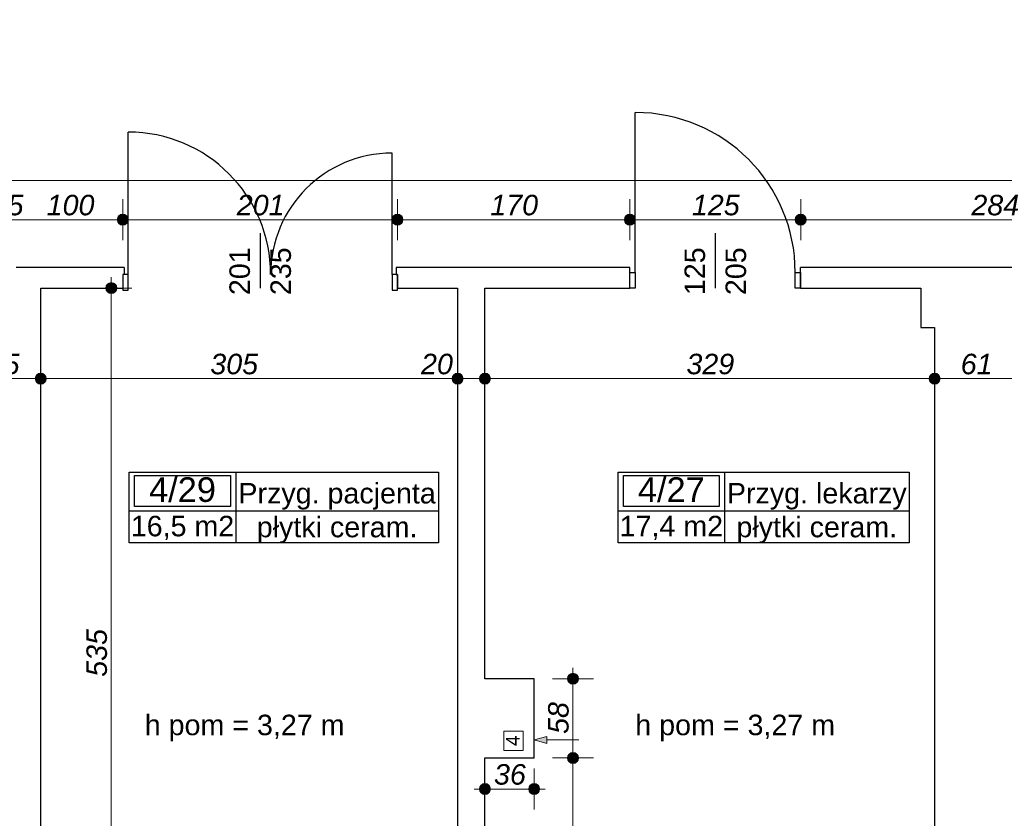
# Model space of a CAD drawing. Header units: millimetres. Extents: x -170998 to -45998, y 10557 to 52557.
# Tile 34 of 92: x -125512 to -118308, y 27908 to 33754. Entities that reach past the tile are written whole.
import ezdxf
from ezdxf.enums import TextEntityAlignment as Align

# ---------------------------------------------------------------- set-up
doc = ezdxf.new("R2010")
doc.units = ezdxf.units.MM
doc.header["$MEASUREMENT"] = 0
for name, color, linetype in [('Drzwi', 7, 'Continuous'), ('Linia', 7, 'Continuous'), ('Obiekt', 7, 'Continuous'), ('Strefa', 7, 'Continuous'), ('Słup', 7, 'Continuous'), ('Tekst', 7, 'Continuous'), ('Wymiary', 7, 'Continuous'), ('Ściana', 7, 'Continuous')]:
    doc.layers.add(name, color=color, linetype=linetype)
doc.styles.add('Arial', font='txt')
doc.styles.add('Times new roman', font='txt')
doc.dimstyles.new('GENERATED_STYLE__1', dxfattribs={"dimtxt": 150, "dimasz": 152, "dimexe": 0.18, "dimexo": 0, "dimgap": 0.09, "dimtad": 1, "dimtih": 1, "dimtoh": 1, "dimlfac": 0.1, "dimzin": 0, "dimdsep": 46, "dimtxsty": 'Arial', "dimblk": 'ARROWHEAD_11', "dimblk1": 'ARROWHEAD_11', "dimblk2": 'ARROWHEAD_11', "dimcen": 0.09, "dimclrd": 114, "dimclre": 114, "dimclrt": 114, "dimazin": 0, "dimtfac": 1, "dimtdec": 4, "dimtmove": 0, "dimatfit": 3, "dimfxl": 1, "dimtolj": 1, "dimtzin": 0, "dimarcsym": 0})
doc.dimstyles.new('GENERATED_STYLE__2', dxfattribs={"dimtxt": 150, "dimasz": 152, "dimexe": 0.18, "dimexo": 0, "dimgap": 0.09, "dimtad": 1, "dimlfac": 0.1, "dimzin": 0, "dimdsep": 46, "dimtxsty": 'Arial', "dimblk": 'ARROWHEAD_11', "dimblk1": 'ARROWHEAD_11', "dimblk2": 'ARROWHEAD_11', "dimcen": 0.09, "dimclrd": 114, "dimclre": 114, "dimclrt": 114, "dimazin": 0, "dimtfac": 1, "dimtdec": 4, "dimtmove": 0, "dimatfit": 3, "dimfxl": 1, "dimtolj": 1, "dimtzin": 0, "dimarcsym": 0})

# ---------------------------------------------------------------- blocks, each defined once
blk = doc.blocks.new('Przyg. lekarzy_4_27_27', base_point=(-120354.6, 30159))
at = {"layer": 'Strefa'}
for p, q in [((-121133.6, 30441.9), (-119005.3, 30441.9)), ((-121133.6, 29923.3), (-121133.6, 30441.9)), ((-121094.7, 30416), (-120393.5, 30416)), ((-121094.7, 30189.7), (-121094.7, 30416)), ((-120393.5, 30416), (-120393.5, 30189.7)), ((-120354.6, 30441.9), (-120354.6, 29923.3)), ((-119005.3, 30441.9), (-119005.3, 29923.3)), ((-120393.5, 30189.7), (-121094.7, 30189.7)), ((-121133.6, 30159), (-119005.3, 30159)), ((-119005.3, 29923.3), (-121133.6, 29923.3))]:
    blk.add_line(p, q, dxfattribs=at)
at = {"layer": 'Strefa', "style": 'Arial'}
for tag, height, p in [('ROOM_NUMBER', 180, (-120744.1, 30314)), ('ROOM_NAME', 150, (-119680, 30287.4)), ('ROOM_CALC_AREA', 150, (-120744.1, 30047)), ('floor_f', 150, (-119680, 30039.9))]:
    blk.add_attdef(tag, text='', height=height, dxfattribs=at).set_placement(p, align=Align.MIDDLE_CENTER)
blk = doc.blocks.new('Przyg. pacjenta_4_29_29', base_point=(-123931.4, 30159))
at = {"layer": 'Strefa'}
for p, q in [((-124710.4, 30441.9), (-122448.2, 30441.9)), ((-124710.4, 29923.3), (-124710.4, 30441.9)), ((-124671.5, 30416), (-123970.3, 30416)), ((-124671.5, 30189.7), (-124671.5, 30416)), ((-123970.3, 30416), (-123970.3, 30189.7)), ((-123931.4, 30441.9), (-123931.4, 29923.3)), ((-122448.2, 30441.9), (-122448.2, 29923.3)), ((-123970.3, 30189.7), (-124671.5, 30189.7)), ((-124710.4, 30159), (-122448.2, 30159)), ((-122448.2, 29923.3), (-124710.4, 29923.3))]:
    blk.add_line(p, q, dxfattribs=at)
at = {"layer": 'Strefa', "style": 'Arial'}
for tag, height, p in [('ROOM_NUMBER', 180, (-124320.9, 30313.9)), ('ROOM_NAME', 150, (-123189.8, 30287.4)), ('ROOM_CALC_AREA', 150, (-124320.9, 30047)), ('floor_f', 150, (-123189.8, 30039.9))]:
    blk.add_attdef(tag, text='', height=height, dxfattribs=at).set_placement(p, align=Align.MIDDLE_CENTER)
blk = doc.blocks.new('*D157')
at = {"layer": 'Wymiary', "linetype": 'Continuous', "lineweight": 13}
for points in [[(-125718, 34625.8), (-125721.1, 34641.1), (-125729.7, 34654.1), (-125742.7, 34662.8), (-125758, 34665.8), (-125773.3, 34662.8), (-125786.3, 34654.1), (-125795, 34641.1), (-125798, 34625.8), (-125795, 34610.5), (-125786.3, 34597.5), (-125773.3, 34588.9), (-125758, 34585.8), (-125742.7, 34588.9), (-125729.7, 34597.5), (-125721.1, 34610.5)], [(-122008, 34625.8), (-122011.1, 34641.1), (-122019.7, 34654.1), (-122032.7, 34662.8), (-122048, 34665.8), (-122063.3, 34662.8), (-122076.3, 34654.1), (-122085, 34641.1), (-122088, 34625.8), (-122085, 34610.5), (-122076.3, 34597.5), (-122063.3, 34588.9), (-122048, 34585.8), (-122032.7, 34588.9), (-122019.7, 34597.5), (-122011.1, 34610.5)]]:
    blk.add_hatch(color=114, dxfattribs=at).paths.add_polyline_path(points)
at = {"layer": 'Wymiary', "color": 114, "lineweight": 13}
for p, q in [((-125758, 34665.8), (-125758, 34775.8)), ((-122048, 34665.8), (-122048, 34775.8)), ((-125758, 34475.8), (-125758, 34585.8)), ((-125718, 34625.8), (-122088, 34625.8)), ((-122048, 34475.8), (-122048, 34585.8))]:
    blk.add_line(p, q, dxfattribs=at)
for centre in [(-125758, 34625.8), (-122048, 34625.8)]:
    blk.add_circle(centre, 40, dxfattribs=at)
at = {"layer": 'Wymiary', "color": 114, "lineweight": 13, "insert": (-124073.8, 34655.8), "char_height": 150, "attachment_point": 7, "style": 'Arial'}
blk.add_mtext('\\A1;{\\fArial|b0|i1|c238|p38;371}', dxfattribs=at)
blk = doc.blocks.new('ARROWHEAD_11')
at = {"color": 0, "linetype": 'Continuous', "lineweight": 0}
blk.add_line((0, 0), (-1, 0), dxfattribs=at)
at = {"color": 0, "linetype": 'Continuous', "lineweight": 0, "const_width": 0.25, "flags": 128}
blk.add_lwpolyline([(-0.125, 0, 1), (0.125, 0, 1)], format="xyb", close=True, dxfattribs=at)
blk = doc.blocks.new('*D192')
at = {"layer": 'Wymiary', "linetype": 'Continuous', "lineweight": 13}
for points in [[(-125718, 32289.6), (-125721.1, 32304.9), (-125729.7, 32317.9), (-125742.7, 32326.5), (-125758, 32329.6), (-125773.3, 32326.5), (-125786.3, 32317.9), (-125795, 32304.9), (-125798, 32289.6), (-125795, 32274.3), (-125786.3, 32261.3), (-125773.3, 32252.6), (-125758, 32249.6), (-125742.7, 32252.6), (-125729.7, 32261.3), (-125721.1, 32274.3)], [(-124718, 32289.6), (-124721.1, 32304.9), (-124729.7, 32317.9), (-124742.7, 32326.5), (-124758, 32329.6), (-124773.3, 32326.5), (-124786.3, 32317.9), (-124795, 32304.9), (-124798, 32289.6), (-124795, 32274.3), (-124786.3, 32261.3), (-124773.3, 32252.6), (-124758, 32249.6), (-124742.7, 32252.6), (-124729.7, 32261.3), (-124721.1, 32274.3)]]:
    blk.add_hatch(color=114, dxfattribs=at).paths.add_polyline_path(points)
at = {"layer": 'Wymiary', "color": 114, "lineweight": 13}
for p, q in [((-125758, 32329.6), (-125758, 32439.6)), ((-124758, 32329.6), (-124758, 32439.6)), ((-125718, 32289.6), (-124798, 32289.6)), ((-125758, 32139.6), (-125758, 32249.6)), ((-124758, 32139.6), (-124758, 32249.6))]:
    blk.add_line(p, q, dxfattribs=at)
for centre in [(-125758, 32289.6), (-124758, 32289.6)]:
    blk.add_circle(centre, 40, dxfattribs=at)
at = {"layer": 'Wymiary', "color": 114, "lineweight": 13, "char_height": 150, "attachment_point": 7, "style": 'Arial'}
for s, insert in [('\\A1;{\\fArial|b0|i1|c238|p38;15}', (-125718, 32319.6)), ('\\A1;{\\fArial|b0|i1|c238|p38;100}', (-125314.9, 32319.6))]:
    blk.add_mtext(s, dxfattribs=dict(at, insert=insert))
blk = doc.blocks.new('*D193')
at = {"layer": 'Wymiary', "linetype": 'Continuous', "lineweight": 13}
for points in [[(-124718, 32289.6), (-124721.1, 32304.9), (-124729.7, 32317.9), (-124742.7, 32326.5), (-124758, 32329.6), (-124773.3, 32326.5), (-124786.3, 32317.9), (-124795, 32304.9), (-124798, 32289.6), (-124795, 32274.3), (-124786.3, 32261.3), (-124773.3, 32252.6), (-124758, 32249.6), (-124742.7, 32252.6), (-124729.7, 32261.3), (-124721.1, 32274.3)], [(-122708, 32289.6), (-122711.1, 32304.9), (-122719.7, 32317.9), (-122732.7, 32326.5), (-122748, 32329.6), (-122763.3, 32326.5), (-122776.3, 32317.9), (-122785, 32304.9), (-122788, 32289.6), (-122785, 32274.3), (-122776.3, 32261.3), (-122763.3, 32252.6), (-122748, 32249.6), (-122732.7, 32252.6), (-122719.7, 32261.3), (-122711.1, 32274.3)]]:
    blk.add_hatch(color=114, dxfattribs=at).paths.add_polyline_path(points)
at = {"layer": 'Wymiary', "color": 114, "lineweight": 13}
for p, q in [((-124758, 32329.6), (-124758, 32439.6)), ((-122748, 32329.6), (-122748, 32439.6)), ((-124718, 32289.6), (-122788, 32289.6)), ((-124758, 32139.6), (-124758, 32249.6)), ((-122748, 32139.6), (-122748, 32249.6))]:
    blk.add_line(p, q, dxfattribs=at)
for centre in [(-124758, 32289.6), (-122748, 32289.6)]:
    blk.add_circle(centre, 40, dxfattribs=at)
at = {"layer": 'Wymiary', "color": 114, "lineweight": 13, "insert": (-123923.8, 32319.6), "char_height": 150, "attachment_point": 7, "style": 'Arial'}
blk.add_mtext('\\A1;{\\fArial|b0|i1|c238|p38;201}', dxfattribs=at)
blk = doc.blocks.new('*D194')
at = {"layer": 'Wymiary', "linetype": 'Continuous', "lineweight": 13}
for points in [[(-122708, 32289.6), (-122711.1, 32304.9), (-122719.7, 32317.9), (-122732.7, 32326.5), (-122748, 32329.6), (-122763.3, 32326.5), (-122776.3, 32317.9), (-122785, 32304.9), (-122788, 32289.6), (-122785, 32274.3), (-122776.3, 32261.3), (-122763.3, 32252.6), (-122748, 32249.6), (-122732.7, 32252.6), (-122719.7, 32261.3), (-122711.1, 32274.3)], [(-121008, 32289.6), (-121011.1, 32304.9), (-121019.7, 32317.9), (-121032.7, 32326.5), (-121048, 32329.6), (-121063.3, 32326.5), (-121076.3, 32317.9), (-121085, 32304.9), (-121088, 32289.6), (-121085, 32274.3), (-121076.3, 32261.3), (-121063.3, 32252.6), (-121048, 32249.6), (-121032.7, 32252.6), (-121019.7, 32261.3), (-121011.1, 32274.3)]]:
    blk.add_hatch(color=114, dxfattribs=at).paths.add_polyline_path(points)
at = {"layer": 'Wymiary', "color": 114, "lineweight": 13}
for p, q in [((-122748, 32329.6), (-122748, 32439.6)), ((-121048, 32329.6), (-121048, 32439.6)), ((-122708, 32289.6), (-121088, 32289.6)), ((-122748, 32139.6), (-122748, 32249.6)), ((-121048, 32139.6), (-121048, 32249.6))]:
    blk.add_line(p, q, dxfattribs=at)
for centre in [(-122748, 32289.6), (-121048, 32289.6)]:
    blk.add_circle(centre, 40, dxfattribs=at)
at = {"layer": 'Wymiary', "color": 114, "lineweight": 13, "insert": (-122068.8, 32319.6), "char_height": 150, "attachment_point": 7, "style": 'Arial'}
blk.add_mtext('\\A1;{\\fArial|b0|i1|c238|p38;170}', dxfattribs=at)
blk = doc.blocks.new('*D195')
at = {"layer": 'Wymiary', "linetype": 'Continuous', "lineweight": 13}
for points in [[(-121008, 32289.6), (-121011.1, 32304.9), (-121019.7, 32317.9), (-121032.7, 32326.5), (-121048, 32329.6), (-121063.3, 32326.5), (-121076.3, 32317.9), (-121085, 32304.9), (-121088, 32289.6), (-121085, 32274.3), (-121076.3, 32261.3), (-121063.3, 32252.6), (-121048, 32249.6), (-121032.7, 32252.6), (-121019.7, 32261.3), (-121011.1, 32274.3)], [(-119758, 32289.6), (-119761.1, 32304.9), (-119769.7, 32317.9), (-119782.7, 32326.5), (-119798, 32329.6), (-119813.3, 32326.5), (-119826.3, 32317.9), (-119835, 32304.9), (-119838, 32289.6), (-119835, 32274.3), (-119826.3, 32261.3), (-119813.3, 32252.6), (-119798, 32249.6), (-119782.7, 32252.6), (-119769.7, 32261.3), (-119761.1, 32274.3)]]:
    blk.add_hatch(color=114, dxfattribs=at).paths.add_polyline_path(points)
at = {"layer": 'Wymiary', "color": 114, "lineweight": 13}
for p, q in [((-121048, 32329.6), (-121048, 32439.6)), ((-119798, 32329.6), (-119798, 32439.6)), ((-121008, 32289.6), (-119838, 32289.6)), ((-121048, 32139.6), (-121048, 32249.6)), ((-119798, 32139.6), (-119798, 32249.6))]:
    blk.add_line(p, q, dxfattribs=at)
for centre in [(-121048, 32289.6), (-119798, 32289.6)]:
    blk.add_circle(centre, 40, dxfattribs=at)
at = {"layer": 'Wymiary', "color": 114, "lineweight": 13, "insert": (-120593.8, 32319.6), "char_height": 150, "attachment_point": 7, "style": 'Arial'}
blk.add_mtext('\\A1;{\\fArial|b0|i1|c238|p38;125}', dxfattribs=at)
blk = doc.blocks.new('*D196')
at = {"layer": 'Wymiary', "linetype": 'Continuous', "lineweight": 13}
for points in [[(-119758, 32289.6), (-119761.1, 32304.9), (-119769.7, 32317.9), (-119782.7, 32326.5), (-119798, 32329.6), (-119813.3, 32326.5), (-119826.3, 32317.9), (-119835, 32304.9), (-119838, 32289.6), (-119835, 32274.3), (-119826.3, 32261.3), (-119813.3, 32252.6), (-119798, 32249.6), (-119782.7, 32252.6), (-119769.7, 32261.3), (-119761.1, 32274.3)], [(-116918, 32289.6), (-116921.1, 32304.9), (-116929.7, 32317.9), (-116942.7, 32326.5), (-116958, 32329.6), (-116973.3, 32326.5), (-116986.3, 32317.9), (-116995, 32304.9), (-116998, 32289.6), (-116995, 32274.3), (-116986.3, 32261.3), (-116973.3, 32252.6), (-116958, 32249.6), (-116942.7, 32252.6), (-116929.7, 32261.3), (-116921.1, 32274.3)]]:
    blk.add_hatch(color=114, dxfattribs=at).paths.add_polyline_path(points)
at = {"layer": 'Wymiary', "color": 114, "lineweight": 13}
for p, q in [((-119798, 32329.6), (-119798, 32439.6)), ((-116958, 32329.6), (-116958, 32439.6)), ((-119758, 32289.6), (-116998, 32289.6)), ((-119798, 32139.6), (-119798, 32249.6)), ((-116958, 32139.6), (-116958, 32249.6))]:
    blk.add_line(p, q, dxfattribs=at)
for centre in [(-119798, 32289.6), (-116958, 32289.6)]:
    blk.add_circle(centre, 40, dxfattribs=at)
at = {"layer": 'Wymiary', "color": 114, "lineweight": 13, "insert": (-118548.8, 32319.6), "char_height": 150, "attachment_point": 7, "style": 'Arial'}
blk.add_mtext('\\A1;{\\fArial|b0|i1|c238|p38;284}', dxfattribs=at)
blk = doc.blocks.new('*D220')
at = {"layer": 'Wymiary', "linetype": 'Continuous', "lineweight": 13}
for points in [[(-125718, 32577.6), (-125721.1, 32592.9), (-125729.7, 32605.9), (-125742.7, 32614.5), (-125758, 32617.6), (-125773.3, 32614.5), (-125786.3, 32605.9), (-125795, 32592.9), (-125798, 32577.6), (-125795, 32562.3), (-125786.3, 32549.3), (-125773.3, 32540.6), (-125758, 32537.6), (-125742.7, 32540.6), (-125729.7, 32549.3), (-125721.1, 32562.3)], [(-104048, 32577.6), (-104051.1, 32592.9), (-104059.7, 32605.9), (-104072.7, 32614.5), (-104088, 32617.6), (-104103.3, 32614.5), (-104116.3, 32605.9), (-104125, 32592.9), (-104128, 32577.6), (-104125, 32562.3), (-104116.3, 32549.3), (-104103.3, 32540.6), (-104088, 32537.6), (-104072.7, 32540.6), (-104059.7, 32549.3), (-104051.1, 32562.3)]]:
    blk.add_hatch(color=114, dxfattribs=at).paths.add_polyline_path(points)
at = {"layer": 'Wymiary', "color": 114, "lineweight": 13}
for p, q in [((-125758, 32617.6), (-125758, 32727.6)), ((-104088, 32617.6), (-104088, 32727.6)), ((-125838, 32577.6), (-125798, 32577.6)), ((-125718, 32577.6), (-104128, 32577.6)), ((-104048, 32577.6), (-104008, 32577.6)), ((-125758, 32427.6), (-125758, 32537.6)), ((-104088, 32427.6), (-104088, 32537.6))]:
    blk.add_line(p, q, dxfattribs=at)
for centre in [(-125758, 32577.6), (-104088, 32577.6)]:
    blk.add_circle(centre, 40, dxfattribs=at)
at = {"layer": 'Wymiary', "color": 114, "lineweight": 13, "insert": (-115179.5, 32607.6), "char_height": 150, "attachment_point": 7, "style": 'Arial'}
blk.add_mtext('\\A1;{\\fArial|b0|i1|c238|p38;2\xa0167}', dxfattribs=at)
blk = doc.blocks.new('*D553')
at = {"layer": 'Wymiary', "linetype": 'Continuous', "lineweight": 13}
for points in [[(-125868, 31126.1), (-125871.1, 31141.4), (-125879.7, 31154.4), (-125892.7, 31163), (-125908, 31166.1), (-125923.3, 31163), (-125936.3, 31154.4), (-125945, 31141.4), (-125948, 31126.1), (-125945, 31110.8), (-125936.3, 31097.8), (-125923.3, 31089.1), (-125908, 31086.1), (-125892.7, 31089.1), (-125879.7, 31097.8), (-125871.1, 31110.8)], [(-125318, 31126.1), (-125321.1, 31141.4), (-125329.7, 31154.4), (-125342.7, 31163), (-125358, 31166.1), (-125373.3, 31163), (-125386.3, 31154.4), (-125395, 31141.4), (-125398, 31126.1), (-125395, 31110.8), (-125386.3, 31097.8), (-125373.3, 31089.1), (-125358, 31086.1), (-125342.7, 31089.1), (-125329.7, 31097.8), (-125321.1, 31110.8)]]:
    blk.add_hatch(color=114, dxfattribs=at).paths.add_polyline_path(points)
at = {"layer": 'Wymiary', "color": 114, "lineweight": 13}
for p, q in [((-125908, 31166.1), (-125908, 31276.1)), ((-125358, 31166.1), (-125358, 31276.1)), ((-125868, 31126.1), (-125398, 31126.1)), ((-125908, 30976.1), (-125908, 31086.1)), ((-125358, 30976.1), (-125358, 31086.1))]:
    blk.add_line(p, q, dxfattribs=at)
for centre in [(-125908, 31126.1), (-125358, 31126.1)]:
    blk.add_circle(centre, 40, dxfattribs=at)
at = {"layer": 'Wymiary', "color": 114, "lineweight": 13, "insert": (-125746.8, 31156.1), "char_height": 150, "attachment_point": 7, "style": 'Arial'}
blk.add_mtext('\\A1;{\\fArial|b0|i1|c238|p38;55}', dxfattribs=at)
blk = doc.blocks.new('*D554')
at = {"layer": 'Wymiary', "linetype": 'Continuous', "lineweight": 13}
for points in [[(-125318, 31126.1), (-125321.1, 31141.4), (-125329.7, 31154.4), (-125342.7, 31163), (-125358, 31166.1), (-125373.3, 31163), (-125386.3, 31154.4), (-125395, 31141.4), (-125398, 31126.1), (-125395, 31110.8), (-125386.3, 31097.8), (-125373.3, 31089.1), (-125358, 31086.1), (-125342.7, 31089.1), (-125329.7, 31097.8), (-125321.1, 31110.8)], [(-122268, 31126.1), (-122271.1, 31141.4), (-122279.7, 31154.4), (-122292.7, 31163), (-122308, 31166.1), (-122323.3, 31163), (-122336.3, 31154.4), (-122345, 31141.4), (-122348, 31126.1), (-122345, 31110.8), (-122336.3, 31097.8), (-122323.3, 31089.1), (-122308, 31086.1), (-122292.7, 31089.1), (-122279.7, 31097.8), (-122271.1, 31110.8)]]:
    blk.add_hatch(color=114, dxfattribs=at).paths.add_polyline_path(points)
at = {"layer": 'Wymiary', "color": 114, "lineweight": 13}
for p, q in [((-125358, 31166.1), (-125358, 31276.1)), ((-122308, 31166.1), (-122308, 31276.1)), ((-125318, 31126.1), (-122348, 31126.1)), ((-125358, 30976.1), (-125358, 31086.1)), ((-122308, 30976.1), (-122308, 31086.1))]:
    blk.add_line(p, q, dxfattribs=at)
for centre in [(-125358, 31126.1), (-122308, 31126.1)]:
    blk.add_circle(centre, 40, dxfattribs=at)
at = {"layer": 'Wymiary', "color": 114, "lineweight": 13, "char_height": 150, "attachment_point": 7, "style": 'Arial'}
for s, insert in [('\\A1;{\\fArial|b0|i1|c238|p38;305}', (-124117.6, 31156.1)), ('\\A1;{\\fArial|b0|i1|c238|p38;20}', (-122575.7, 31156.1))]:
    blk.add_mtext(s, dxfattribs=dict(at, insert=insert))
blk = doc.blocks.new('*D555')
at = {"layer": 'Wymiary', "linetype": 'Continuous', "lineweight": 13}
for points in [[(-122268, 31126.1), (-122271.1, 31141.4), (-122279.7, 31154.4), (-122292.7, 31163), (-122308, 31166.1), (-122323.3, 31163), (-122336.3, 31154.4), (-122345, 31141.4), (-122348, 31126.1), (-122345, 31110.8), (-122336.3, 31097.8), (-122323.3, 31089.1), (-122308, 31086.1), (-122292.7, 31089.1), (-122279.7, 31097.8), (-122271.1, 31110.8)], [(-122068, 31126.1), (-122071.1, 31141.4), (-122079.7, 31154.4), (-122092.7, 31163), (-122108, 31166.1), (-122123.3, 31163), (-122136.3, 31154.4), (-122145, 31141.4), (-122148, 31126.1), (-122145, 31110.8), (-122136.3, 31097.8), (-122123.3, 31089.1), (-122108, 31086.1), (-122092.7, 31089.1), (-122079.7, 31097.8), (-122071.1, 31110.8)]]:
    blk.add_hatch(color=114, dxfattribs=at).paths.add_polyline_path(points)
at = {"layer": 'Wymiary', "color": 114, "lineweight": 13}
for p, q in [((-122308, 31166.1), (-122308, 31276.1)), ((-122108, 31166.1), (-122108, 31276.1)), ((-122268, 31126.1), (-122148, 31126.1)), ((-122308, 30976.1), (-122308, 31086.1)), ((-122108, 30976.1), (-122108, 31086.1))]:
    blk.add_line(p, q, dxfattribs=at)
for centre in [(-122308, 31126.1), (-122108, 31126.1)]:
    blk.add_circle(centre, 40, dxfattribs=at)
blk = doc.blocks.new('*D556')
at = {"layer": 'Wymiary', "linetype": 'Continuous', "lineweight": 13}
for points in [[(-122068, 31126.1), (-122071.1, 31141.4), (-122079.7, 31154.4), (-122092.7, 31163), (-122108, 31166.1), (-122123.3, 31163), (-122136.3, 31154.4), (-122145, 31141.4), (-122148, 31126.1), (-122145, 31110.8), (-122136.3, 31097.8), (-122123.3, 31089.1), (-122108, 31086.1), (-122092.7, 31089.1), (-122079.7, 31097.8), (-122071.1, 31110.8)], [(-118778, 31126.1), (-118781.1, 31141.4), (-118789.7, 31154.4), (-118802.7, 31163), (-118818, 31166.1), (-118833.3, 31163), (-118846.3, 31154.4), (-118855, 31141.4), (-118858, 31126.1), (-118855, 31110.8), (-118846.3, 31097.8), (-118833.3, 31089.1), (-118818, 31086.1), (-118802.7, 31089.1), (-118789.7, 31097.8), (-118781.1, 31110.8)]]:
    blk.add_hatch(color=114, dxfattribs=at).paths.add_polyline_path(points)
at = {"layer": 'Wymiary', "color": 114, "lineweight": 13}
for p, q in [((-122108, 31166.1), (-122108, 31276.1)), ((-118818, 31166.1), (-118818, 31276.1)), ((-122068, 31126.1), (-118858, 31126.1)), ((-122108, 30976.1), (-122108, 31086.1)), ((-118818, 30976.1), (-118818, 31086.1))]:
    blk.add_line(p, q, dxfattribs=at)
for centre in [(-122108, 31126.1), (-118818, 31126.1)]:
    blk.add_circle(centre, 40, dxfattribs=at)
at = {"layer": 'Wymiary', "color": 114, "lineweight": 13, "insert": (-120633.8, 31156.1), "char_height": 150, "attachment_point": 7, "style": 'Arial'}
blk.add_mtext('\\A1;{\\fArial|b0|i1|c238|p38;329}', dxfattribs=at)
blk = doc.blocks.new('*D557')
at = {"layer": 'Wymiary', "linetype": 'Continuous', "lineweight": 13}
for points in [[(-118778, 31126.1), (-118781.1, 31141.4), (-118789.7, 31154.4), (-118802.7, 31163), (-118818, 31166.1), (-118833.3, 31163), (-118846.3, 31154.4), (-118855, 31141.4), (-118858, 31126.1), (-118855, 31110.8), (-118846.3, 31097.8), (-118833.3, 31089.1), (-118818, 31086.1), (-118802.7, 31089.1), (-118789.7, 31097.8), (-118781.1, 31110.8)], [(-118168, 31126.1), (-118171.1, 31141.4), (-118179.7, 31154.4), (-118192.7, 31163), (-118208, 31166.1), (-118223.3, 31163), (-118236.3, 31154.4), (-118245, 31141.4), (-118248, 31126.1), (-118245, 31110.8), (-118236.3, 31097.8), (-118223.3, 31089.1), (-118208, 31086.1), (-118192.7, 31089.1), (-118179.7, 31097.8), (-118171.1, 31110.8)]]:
    blk.add_hatch(color=114, dxfattribs=at).paths.add_polyline_path(points)
at = {"layer": 'Wymiary', "color": 114, "lineweight": 13}
for p, q in [((-118818, 31166.1), (-118818, 31276.1)), ((-118208, 31166.1), (-118208, 31276.1)), ((-118778, 31126.1), (-118248, 31126.1)), ((-118818, 30976.1), (-118818, 31086.1)), ((-118208, 30976.1), (-118208, 31086.1))]:
    blk.add_line(p, q, dxfattribs=at)
for centre in [(-118818, 31126.1), (-118208, 31126.1)]:
    blk.add_circle(centre, 40, dxfattribs=at)
at = {"layer": 'Wymiary', "color": 114, "lineweight": 13, "insert": (-118626.8, 31156.1), "char_height": 150, "attachment_point": 7, "style": 'Arial'}
blk.add_mtext('\\A1;{\\fArial|b0|i1|c238|p38;61}', dxfattribs=at)
blk = doc.blocks.new('*D563')
at = {"layer": 'Wymiary', "linetype": 'Continuous', "lineweight": 13}
for points in [[(-122068, 28122.1), (-122071.1, 28137.4), (-122079.7, 28150.4), (-122092.7, 28159.1), (-122108, 28162.1), (-122123.3, 28159.1), (-122136.3, 28150.4), (-122145, 28137.4), (-122148, 28122.1), (-122145, 28106.8), (-122136.3, 28093.8), (-122123.3, 28085.2), (-122108, 28082.1), (-122092.7, 28085.2), (-122079.7, 28093.8), (-122071.1, 28106.8)], [(-121708, 28122.1), (-121711.1, 28137.4), (-121719.7, 28150.4), (-121732.7, 28159.1), (-121748, 28162.1), (-121763.3, 28159.1), (-121776.3, 28150.4), (-121785, 28137.4), (-121788, 28122.1), (-121785, 28106.8), (-121776.3, 28093.8), (-121763.3, 28085.2), (-121748, 28082.1), (-121732.7, 28085.2), (-121719.7, 28093.8), (-121711.1, 28106.8)]]:
    blk.add_hatch(color=114, dxfattribs=at).paths.add_polyline_path(points)
at = {"layer": 'Wymiary', "color": 114, "lineweight": 13}
for p, q in [((-122108, 28162.1), (-122108, 28272.1)), ((-121748, 28162.1), (-121748, 28272.1)), ((-122188, 28122.1), (-122148, 28122.1)), ((-122068, 28122.1), (-121788, 28122.1)), ((-121708, 28122.1), (-121668, 28122.1)), ((-122108, 27972.1), (-122108, 28082.1)), ((-121748, 27972.1), (-121748, 28082.1))]:
    blk.add_line(p, q, dxfattribs=at)
for centre in [(-122108, 28122.1), (-121748, 28122.1)]:
    blk.add_circle(centre, 40, dxfattribs=at)
at = {"layer": 'Wymiary', "color": 114, "lineweight": 13, "insert": (-122041.8, 28152.1), "char_height": 150, "attachment_point": 7, "style": 'Arial'}
blk.add_mtext('\\A1;{\\fArial|b0|i1|c238|p38;36}', dxfattribs=at)
blk = doc.blocks.new('*D564')
at = {"layer": 'Wymiary', "linetype": 'Continuous', "lineweight": 13}
for points in [[(-121423.8, 28349.3), (-121426.8, 28364.6), (-121435.5, 28377.6), (-121448.5, 28386.3), (-121463.8, 28389.3), (-121479.1, 28386.3), (-121492.1, 28377.6), (-121500.7, 28364.6), (-121503.8, 28349.3), (-121500.7, 28334), (-121492.1, 28321), (-121479.1, 28312.4), (-121463.8, 28309.3), (-121448.5, 28312.4), (-121435.5, 28321), (-121426.8, 28334)], [(-121423.8, 26439.3), (-121426.8, 26454.6), (-121435.5, 26467.6), (-121448.5, 26476.3), (-121463.8, 26479.3), (-121479.1, 26476.3), (-121492.1, 26467.6), (-121500.7, 26454.6), (-121503.8, 26439.3), (-121500.7, 26424), (-121492.1, 26411), (-121479.1, 26402.4), (-121463.8, 26399.3), (-121448.5, 26402.4), (-121435.5, 26411), (-121426.8, 26424)]]:
    blk.add_hatch(color=114, dxfattribs=at).paths.add_polyline_path(points)
at = {"layer": 'Wymiary', "color": 114, "lineweight": 13}
for p, q in [((-121503.8, 28349.3), (-121613.8, 28349.3)), ((-121313.8, 28349.3), (-121423.8, 28349.3)), ((-121463.8, 26479.3), (-121463.8, 28309.3)), ((-121503.8, 26439.3), (-121613.8, 26439.3)), ((-121313.8, 26439.3), (-121423.8, 26439.3)), ((-121463.8, 26359.3), (-121463.8, 26399.3))]:
    blk.add_line(p, q, dxfattribs=at)
for centre in [(-121463.8, 28349.3), (-121463.8, 26439.3)]:
    blk.add_circle(centre, 40, dxfattribs=at)
at = {"layer": 'Wymiary', "color": 114, "lineweight": 13, "insert": (-121493.8, 27223.6), "char_height": 150, "attachment_point": 7, "rotation": 90, "style": 'Arial'}
blk.add_mtext('\\A1;{\\fArial|b0|i1|c238|p38;191}', dxfattribs=at)
blk = doc.blocks.new('*D565')
at = {"layer": 'Wymiary', "linetype": 'Continuous', "lineweight": 13}
for points in [[(-121423.8, 28929.3), (-121426.8, 28944.6), (-121435.5, 28957.6), (-121448.5, 28966.3), (-121463.8, 28969.3), (-121479.1, 28966.3), (-121492.1, 28957.6), (-121500.7, 28944.6), (-121503.8, 28929.3), (-121500.7, 28914), (-121492.1, 28901), (-121479.1, 28892.4), (-121463.8, 28889.3), (-121448.5, 28892.4), (-121435.5, 28901), (-121426.8, 28914)], [(-121423.8, 28349.3), (-121426.8, 28364.6), (-121435.5, 28377.6), (-121448.5, 28386.3), (-121463.8, 28389.3), (-121479.1, 28386.3), (-121492.1, 28377.6), (-121500.7, 28364.6), (-121503.8, 28349.3), (-121500.7, 28334), (-121492.1, 28321), (-121479.1, 28312.4), (-121463.8, 28309.3), (-121448.5, 28312.4), (-121435.5, 28321), (-121426.8, 28334)]]:
    blk.add_hatch(color=114, dxfattribs=at).paths.add_polyline_path(points)
at = {"layer": 'Wymiary', "color": 114, "lineweight": 13}
for p, q in [((-121463.8, 28969.3), (-121463.8, 29009.3)), ((-121503.8, 28929.3), (-121613.8, 28929.3)), ((-121463.8, 28389.3), (-121463.8, 28889.3)), ((-121313.8, 28929.3), (-121423.8, 28929.3)), ((-121503.8, 28349.3), (-121613.8, 28349.3)), ((-121313.8, 28349.3), (-121423.8, 28349.3))]:
    blk.add_line(p, q, dxfattribs=at)
for centre in [(-121463.8, 28929.3), (-121463.8, 28349.3)]:
    blk.add_circle(centre, 40, dxfattribs=at)
at = {"layer": 'Wymiary', "color": 114, "lineweight": 13, "insert": (-121493.8, 28525.5), "char_height": 150, "attachment_point": 7, "rotation": 90, "style": 'Arial'}
blk.add_mtext('\\A1;{\\fArial|b0|i1|c238|p38;58}', dxfattribs=at)
blk = doc.blocks.new('*D575')
at = {"layer": 'Wymiary', "linetype": 'Continuous', "lineweight": 13}
for points in [[(-124801.7, 31789.3), (-124804.8, 31804.6), (-124813.4, 31817.6), (-124826.4, 31826.3), (-124841.7, 31829.3), (-124857, 31826.3), (-124870, 31817.6), (-124878.7, 31804.6), (-124881.7, 31789.3), (-124878.7, 31774), (-124870, 31761), (-124857, 31752.4), (-124841.7, 31749.3), (-124826.4, 31752.4), (-124813.4, 31761), (-124804.8, 31774)], [(-124801.7, 26439.3), (-124804.8, 26454.6), (-124813.4, 26467.6), (-124826.4, 26476.3), (-124841.7, 26479.3), (-124857, 26476.3), (-124870, 26467.6), (-124878.7, 26454.6), (-124881.7, 26439.3), (-124878.7, 26424), (-124870, 26411), (-124857, 26402.4), (-124841.7, 26399.3), (-124826.4, 26402.4), (-124813.4, 26411), (-124804.8, 26424)]]:
    blk.add_hatch(color=114, dxfattribs=at).paths.add_polyline_path(points)
at = {"layer": 'Wymiary', "color": 114, "lineweight": 13}
for p, q in [((-124841.7, 31829.3), (-124841.7, 31869.3)), ((-124881.7, 31789.3), (-124991.7, 31789.3)), ((-124691.7, 31789.3), (-124801.7, 31789.3)), ((-124841.7, 26479.3), (-124841.7, 31749.3)), ((-124881.7, 26439.3), (-124991.7, 26439.3)), ((-124691.7, 26439.3), (-124801.7, 26439.3))]:
    blk.add_line(p, q, dxfattribs=at)
for centre in [(-124841.7, 31789.3), (-124841.7, 26439.3)]:
    blk.add_circle(centre, 40, dxfattribs=at)
at = {"layer": 'Wymiary', "color": 114, "lineweight": 13, "insert": (-124871.7, 28943.6), "char_height": 150, "attachment_point": 7, "rotation": 90, "style": 'Arial'}
blk.add_mtext('\\A1;{\\fArial|b0|i1|c238|p38;535}', dxfattribs=at)

msp = doc.modelspace()

# ---------------------------------------------------------------- hatches: boundary and pattern name
at = {"layer": 'Linia', "linetype": 'Continuous', "lineweight": 13}
msp.add_hatch(color=150, dxfattribs=at).paths.add_polyline_path([(-121748.019, 28481.314), (-121654.718, 28456.314), (-121654.718, 28506.314)])

# ---------------------------------------------------------------- linework, layer by layer
at = {"layer": 'Drzwi'}
for p, q in [((-121008.019, 31904.32), (-121008.019, 33074.32)), ((-124718.019, 31889.32), (-124718.019, 32931.32)), ((-122788.019, 31889.32), (-122788.019, 32777.32)), ((-124718.019, 31889.32), (-124758.019, 31889.32)), ((-124758.019, 31889.32), (-124758.019, 31774.32)), ((-124758.019, 31889.32), (-124758.019, 31789.32)), ((-124748.019, 31889.32), (-124758.019, 31889.32)), ((-124718.019, 31774.32), (-124718.019, 31889.32)), ((-122748.019, 31889.32), (-122788.019, 31889.32)), ((-122788.019, 31889.32), (-122788.019, 31774.32)), ((-122758.019, 31889.32), (-122748.019, 31889.32)), ((-122748.019, 31774.32), (-122748.019, 31889.32)), ((-122748.019, 31889.32), (-122748.019, 31789.32)), ((-121048.019, 31904.32), (-121008.019, 31904.32)), ((-121048.019, 31789.32), (-121048.019, 31904.32)), ((-121048.019, 31789.32), (-121048.019, 31904.32)), ((-121008.019, 31904.32), (-121008.019, 31789.32)), ((-119838.019, 31789.32), (-119838.019, 31904.32)), ((-119838.019, 31904.32), (-119798.019, 31904.32)), ((-119798.019, 31904.32), (-119798.019, 31789.32)), ((-119798.019, 31789.32), (-119798.019, 31904.32)), ((-124758.019, 31774.32), (-124718.019, 31774.32)), ((-122788.019, 31774.32), (-122748.019, 31774.32)), ((-121008.019, 31789.32), (-121048.019, 31789.32)), ((-119798.019, 31789.32), (-119838.019, 31789.32))]:
    msp.add_line(p, q, dxfattribs=at)
for centre, radius, start, end in [((-121008.019, 31904.32), 1170, 0, 90), ((-124718.019, 31889.32), 1042, 0, 90), ((-122788.019, 31889.32), 888, 90, 180)]:
    msp.add_arc(centre, radius, start, end, dxfattribs=at)
at = {"layer": 'Linia', "color": 150, "lineweight": 13}
for p, q in [((-121968.654, 28544.647), (-121828.654, 28544.647)), ((-121968.654, 28404.647), (-121968.654, 28544.647)), ((-121828.654, 28544.647), (-121828.654, 28404.647)), ((-121748.019, 28481.314), (-121654.718, 28506.314)), ((-121748.019, 28481.314), (-121654.718, 28456.314)), ((-121654.718, 28506.314), (-121654.718, 28456.314)), ((-121420.327, 28481.314), (-121654.718, 28481.314)), ((-121828.654, 28404.647), (-121968.654, 28404.647))]:
    msp.add_line(p, q, dxfattribs=at)
at = {"layer": 'Obiekt'}
for p, q in [((-123753.019, 32190.699), (-123753.019, 31789.32)), ((-120423.019, 32190.699), (-120423.019, 31789.32))]:
    msp.add_line(p, q, dxfattribs=at)
at = {"layer": 'Słup'}
for p, q in [((-125478.019, 31939.362), (-125538.019, 31939.363)), ((-118918.019, 31789.32), (-118918.019, 31499.32)), ((-118918.019, 31499.32), (-118818.019, 31499.32)), ((-121748.019, 28929.32), (-122108.019, 28929.32)), ((-121748.019, 28349.32), (-121748.019, 28929.32)), ((-122108.019, 28349.32), (-121748.019, 28349.32))]:
    msp.add_line(p, q, dxfattribs=at)
at = {"layer": 'Ściana'}
for p, q in [((-124748.019, 31939.32), (-124748.019, 31889.32)), ((-122758.019, 31939.32), (-122758.019, 31889.32)), ((-121048.019, 31904.32), (-121048.019, 31939.32)), ((-119798.019, 31904.32), (-119798.019, 31939.32)), ((-124748.019, 31889.32), (-124758.019, 31889.32)), ((-124758.019, 31889.32), (-124758.019, 31789.32)), ((-122758.019, 31889.32), (-122748.019, 31889.32)), ((-122748.019, 31889.32), (-122748.019, 31789.32)), ((-121048.019, 31789.32), (-121048.019, 31904.32)), ((-119798.019, 31789.32), (-119798.019, 31904.32))]:
    msp.add_line(p, q, dxfattribs=at)
at = {"layer": 'Ściana', "flags": 128}
for points in [[(-125358.019, 31939.363), (-125478.019, 31939.363)], [(-124748.019, 31939.32), (-125358.019, 31939.32)], [(-121048.019, 31939.32), (-122758.019, 31939.32)], [(-118818.019, 31939.32), (-119798.019, 31939.32)], [(-116958.019, 31939.32), (-118818.019, 31939.32)], [(-125358.019, 26779.32), (-125358.019, 31789.32)], [(-125358.019, 31789.32), (-124758.019, 31789.32)], [(-122748.019, 31789.32), (-122308.019, 31789.32)], [(-122308.019, 31789.32), (-122308.019, 26439.32)], [(-122108.019, 28929.32), (-122108.019, 31789.32)], [(-122108.019, 31789.32), (-121048.019, 31789.32)], [(-119798.019, 31789.32), (-118918.019, 31789.32)], [(-118818.019, 31499.32), (-118818.019, 26439.32)], [(-122108.019, 26439.32), (-122108.019, 28349.32)]]:
    msp.add_lwpolyline(points, dxfattribs=at)

# ---------------------------------------------------------------- block references
at = {"layer": 'Strefa'}
ref = msp.add_blockref('Przyg. pacjenta_4_29_29', (-123931.396, 30159.041), dxfattribs=at)
ref.add_attrib('ROOM_NAME', 'Przyg. pacjenta', dxfattribs={"color": 7, "height": 150, "style": 'Arial'}).set_placement((-123189.793, 30287.441), align=Align.MIDDLE_CENTER)
ref.add_attrib('ROOM_NUMBER', '4/29', dxfattribs={"color": 7, "height": 180, "style": 'Arial'}).set_placement((-124320.916, 30313.927), align=Align.MIDDLE_CENTER)
ref.add_attrib('ROOM_CALC_AREA', '16,5 m2', dxfattribs={"color": 7, "height": 150, "style": 'Arial'}).set_placement((-124320.916, 30046.987), align=Align.MIDDLE_CENTER)
ref.add_attrib('floor_f', 'płytki ceram.', dxfattribs={"color": 7, "height": 150, "style": 'Arial'}).set_placement((-123189.793, 30039.941), align=Align.MIDDLE_CENTER)
ref = msp.add_blockref('Przyg. lekarzy_4_27_27', (-120354.594, 30159.041), dxfattribs=at)
ref.add_attrib('ROOM_NAME', 'Przyg. lekarzy', dxfattribs={"color": 7, "height": 150, "style": 'Arial'}).set_placement((-119679.953, 30287.441), align=Align.MIDDLE_CENTER)
ref.add_attrib('ROOM_NUMBER', '4/27', dxfattribs={"color": 7, "height": 180, "style": 'Arial'}).set_placement((-120744.114, 30313.989), align=Align.MIDDLE_CENTER)
ref.add_attrib('ROOM_CALC_AREA', '17,4 m2', dxfattribs={"color": 7, "height": 150, "style": 'Arial'}).set_placement((-120744.114, 30046.987), align=Align.MIDDLE_CENTER)
ref.add_attrib('floor_f', 'płytki ceram.', dxfattribs={"color": 7, "height": 150, "style": 'Arial'}).set_placement((-119679.953, 30039.941), align=Align.MIDDLE_CENTER)

# ---------------------------------------------------------------- texts
at = {"layer": 'Obiekt', "char_height": 150, "attachment_point": 7, "rotation": 90, "style": 'Arial'}
for s, insert in [('\\A1;{\\fArial|b0|i0|c238|p38;201}', (-123825.55, 31737.66)), ('\\A1;{\\fArial|b0|i0|c238|p38;235}', (-123525.447, 31737.66)), ('\\A1;{\\fArial|b0|i0|c238|p38;125}', (-120495.55, 31737.66)), ('\\A1;{\\fArial|b0|i0|c238|p38;205}', (-120195.55, 31737.66))]:
    msp.add_mtext(s, dxfattribs=dict(at, insert=insert))
at = {"layer": 'Tekst', "char_height": 150, "attachment_point": 2, "style": 'Times new roman'}
for insert in [(-123866.441, 28666.102), (-120277.145, 28666.102)]:
    msp.add_mtext('\\A1;{\\fArial|b0|i0|c0|p38;h pom = 3,27 m}', dxfattribs=dict(at, insert=insert))
at = {"layer": 'Tekst', "color": 150, "lineweight": 13, "insert": (-121904.368, 28436.704), "char_height": 100, "attachment_point": 4, "rotation": 90, "style": 'Arial'}
msp.add_mtext('\\A1;{\\fArial|b0|i0|c238|p38;4}', dxfattribs=at)

# ---------------------------------------------------------------- dimensions: what is measured, and where the dimension line sits
at = {"layer": 'Wymiary', "color": 114, "lineweight": 13}
for base, p1, p2, picture, middle in [((-122048.019, 34625.82), (-125758.019, 28394.32), (-122048.019, 35079.32), '*D157', (-123903.019, 34730.82)), ((-104088.019, 32577.59), (-125758.019, 32199.32), (-104088.019, 31939.32), '*D220', (-114923.019, 32682.59)), ((-124758.019, 32289.584), (-125758.019, 28394.32), (-124758.019, 31939.32), '*D192', (-125144.19, 32394.584)), ((-122748.019, 32289.584), (-124758.019, 31939.32), (-122748.019, 31939.32), '*D193', (-123753.019, 32394.584)), ((-121048.019, 32289.584), (-122748.019, 31939.32), (-121048.019, 31939.32), '*D194', (-121898.019, 32394.584)), ((-119798.019, 32289.584), (-121048.019, 31939.32), (-119798.019, 31939.32), '*D195', (-120423.019, 32394.584)), ((-116958.019, 32289.584), (-119798.019, 31939.32), (-116958.019, 31939.32), '*D196', (-118378.019, 32394.584)), ((-125358.019, 31126.087), (-125908.019, 28394.32), (-125358.019, 31789.32), '*D553', (-125633.019, 31231.087)), ((-122308.019, 31126.087), (-125358.019, 31789.32), (-122308.019, 29064.32), '*D554', (-123946.848, 31231.087)), ((-122108.019, 31126.087), (-122308.019, 29064.32), (-122108.019, 31789.32), '*D555', (-122461.848, 31231.087)), ((-118818.019, 31126.087), (-122108.019, 31789.32), (-118818.019, 28959.32), '*D556', (-120463.019, 31231.087)), ((-118208.019, 31126.087), (-118818.019, 28959.32), (-118208.019, 31639.32), '*D557', (-118513.019, 31231.087)), ((-121748.019, 28122.11), (-122108.019, 26439.32), (-121748.019, 28929.32), '*D563', (-121928.019, 28227.11))]:
    dim = msp.add_linear_dim(base=base, p1=p1, p2=p2, dimstyle='GENERATED_STYLE__1', dxfattribs=at)
    dim.commit()
    dim.dimension.update_dxf_attribs({"geometry": picture, "text_midpoint": middle, "dimtype": 160})
for base, p1, p2, picture, middle in [((-124841.721, 31789.32), (-125218.019, 26439.32), (-125358.019, 31789.32), '*D575', (-124946.721, 29114.32)), ((-121463.785, 28929.32), (-122108.019, 28349.32), (-121748.019, 28929.32), '*D565', (-121568.785, 28639.32)), ((-121463.785, 28349.32), (-122108.019, 26439.32), (-122108.019, 28349.32), '*D564', (-121568.785, 27394.32))]:
    dim = msp.add_linear_dim(base=base, p1=p1, p2=p2, angle=90, dimstyle='GENERATED_STYLE__2', dxfattribs=at)
    dim.commit()
    dim.dimension.update_dxf_attribs({"geometry": picture, "text_midpoint": middle, "dimtype": 160, "text_rotation": 90})

doc.saveas('drawing.dxf')
